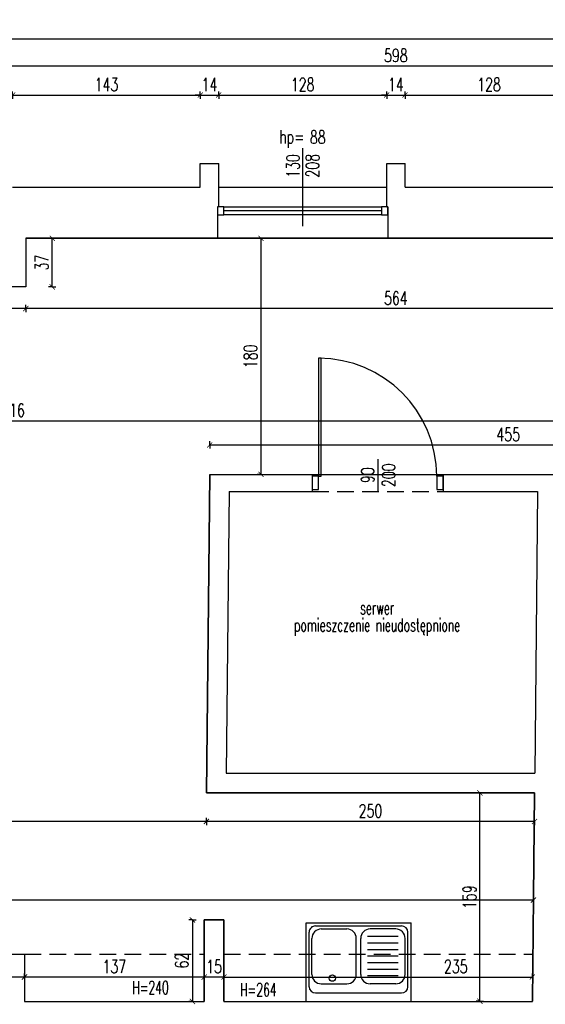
# Model space of a CAD drawing. Extents: x 36663 to 42423, y 7313 to 12123.
# Tile 6 of 54: x 37401 to 37801, y 8372 to 9123. Entities that reach past the tile are written whole.
import ezdxf
from ezdxf.enums import TextEntityAlignment as Align

# ---------------------------------------------------------------- set-up
doc = ezdxf.new("R2010")
doc.units = 0
doc.header["$MEASUREMENT"] = 0
doc.header["$PDMODE"] = 35
doc.header["$PDSIZE"] = 3
doc.linetypes.add('DASHED', pattern=[19.05, 12.7, -6.35])
for name, color, linetype in [('W_area_1', 5, 'Continuous'), ('W_drzwi', 1, 'Continuous'), ('W_niewidoczne', 24, 'DASHED'), ('W_okna', 1, 'Continuous'), ('W_okna_txt', 1, 'Continuous'), ('W_opisy', 2, 'Continuous'), ('W_podciagi', 252, 'DASHED'), ('W_przekrojowa', 6, 'Continuous'), ('W_rama_okna', 2, 'Continuous'), ('W_sanit', 4, 'Continuous'), ('W_szklo', 4, 'Continuous'), ('W_widok', 21, 'Continuous'), ('W_wymiary', 1, 'Continuous')]:
    doc.layers.add(name, color=color, linetype=linetype)
doc.styles.add('c20', font='simplex.shx', dxfattribs={"width": 0.7})
doc.dimstyles.new('c20_50', dxfattribs={"dimscale": 0.5, "dimtxt": 20, "dimasz": 8, "dimexe": 1.25, "dimexo": 0.625, "dimgap": 6, "dimtad": 1, "dimdec": 0, "dimrnd": 1, "dimtxsty": 'c20', "dimblk": 'ARCHTICK', "dimcen": 0, "dimse1": 1, "dimse2": 1, "dimclrd": 1, "dimclrt": 2, "dimadec": 0, "dimazin": 0, "dimtfac": 1, "dimtdec": 0, "dimtix": 1, "dimtmove": 1, "dimatfit": 3, "dimldrblk": 'ARCHTICK', "dimfxl": 1.25, "dimarcsym": 0})

# ---------------------------------------------------------------- blocks, each defined once
blk = doc.blocks.new('_ArchTick')
at = {"color": 2}
for q in [(0, 0.7), (0, -0.7)]:
    blk.add_line((0, 0), q, dxfattribs=at)
at = {"color": 0, "linetype": 'ByBlock', "const_width": 0.15}
blk.add_lwpolyline([(-0.5, -0.5), (0.5, 0.5)], dxfattribs=at)
blk = doc.blocks.new('*D22')
at = {"layer": 'Defpoints', "color": 0, "transparency": 16777216}
for p in [(37538.42, 9065.84), (37395.42, 9013.53), (37538.42, 9013.53)]:
    blk.add_point(p, dxfattribs=at)
at = {"layer": 'W_wymiary', "color": 1, "lineweight": -2, "transparency": 16777216}
blk.add_line((37395.42, 9065.84), (37538.42, 9065.84), dxfattribs=at)
at = {"layer": 'W_wymiary', "color": 1, "lineweight": -2, "transparency": 16777216, "xscale": 4, "yscale": 4, "zscale": 4, "rotation": 180}
blk.add_blockref('_ArchTick', (37395.42, 9065.84), dxfattribs=at)
at = {"layer": 'W_wymiary', "color": 1, "lineweight": -2, "transparency": 16777216, "xscale": 4, "yscale": 4, "zscale": 4}
blk.add_blockref('_ArchTick', (37538.42, 9065.84), dxfattribs=at)
at = {"layer": 'W_wymiary', "color": 2, "transparency": 16777216, "insert": (37466.92, 9073.84), "char_height": 10, "attachment_point": 5, "style": 'c20'}
blk.add_mtext('143', dxfattribs=at)
blk = doc.blocks.new('*D23')
at = {"layer": 'Defpoints', "color": 0, "transparency": 16777216}
for p in [(37552.42, 9065.84), (37538.42, 9013.53), (37552.42, 9013.53)]:
    blk.add_point(p, dxfattribs=at)
at = {"layer": 'W_wymiary', "color": 1, "lineweight": -2, "transparency": 16777216}
for p, q in [((37538.42, 9065.84), (37534.42, 9065.84)), ((37538.42, 9065.84), (37552.42, 9065.84)), ((37552.42, 9065.84), (37556.42, 9065.84))]:
    blk.add_line(p, q, dxfattribs=at)
at = {"layer": 'W_wymiary', "color": 1, "lineweight": -2, "transparency": 16777216, "xscale": 4, "yscale": 4, "zscale": 4}
blk.add_blockref('_ArchTick', (37538.42, 9065.84), dxfattribs=at)
at = {"layer": 'W_wymiary', "color": 1, "lineweight": -2, "transparency": 16777216, "xscale": 4, "yscale": 4, "zscale": 4, "rotation": 180}
blk.add_blockref('_ArchTick', (37552.42, 9065.84), dxfattribs=at)
at = {"layer": 'W_wymiary', "color": 2, "transparency": 16777216, "insert": (37545.42, 9073.84), "char_height": 10, "attachment_point": 5, "style": 'c20'}
blk.add_mtext('14', dxfattribs=at)
blk = doc.blocks.new('*D24')
at = {"layer": 'Defpoints', "color": 0, "transparency": 16777216}
for p in [(37680.42, 9065.84), (37552.42, 9013.53), (37680.42, 9013.53)]:
    blk.add_point(p, dxfattribs=at)
at = {"layer": 'W_wymiary', "color": 1, "lineweight": -2, "transparency": 16777216}
blk.add_line((37552.42, 9065.84), (37680.42, 9065.84), dxfattribs=at)
at = {"layer": 'W_wymiary', "color": 1, "lineweight": -2, "transparency": 16777216, "xscale": 4, "yscale": 4, "zscale": 4, "rotation": 180}
blk.add_blockref('_ArchTick', (37552.42, 9065.84), dxfattribs=at)
at = {"layer": 'W_wymiary', "color": 1, "lineweight": -2, "transparency": 16777216, "xscale": 4, "yscale": 4, "zscale": 4}
blk.add_blockref('_ArchTick', (37680.42, 9065.84), dxfattribs=at)
at = {"layer": 'W_wymiary', "color": 2, "transparency": 16777216, "insert": (37616.42, 9073.84), "char_height": 10, "attachment_point": 5, "style": 'c20'}
blk.add_mtext('128', dxfattribs=at)
blk = doc.blocks.new('*D25')
at = {"layer": 'Defpoints', "color": 0, "transparency": 16777216}
for p in [(37694.42, 9065.84), (37680.42, 9013.53), (37694.42, 9013.53)]:
    blk.add_point(p, dxfattribs=at)
at = {"layer": 'W_wymiary', "color": 1, "lineweight": -2, "transparency": 16777216}
for p, q in [((37680.42, 9065.84), (37676.42, 9065.84)), ((37680.42, 9065.84), (37694.42, 9065.84)), ((37694.42, 9065.84), (37698.42, 9065.84))]:
    blk.add_line(p, q, dxfattribs=at)
at = {"layer": 'W_wymiary', "color": 1, "lineweight": -2, "transparency": 16777216, "xscale": 4, "yscale": 4, "zscale": 4}
blk.add_blockref('_ArchTick', (37680.42, 9065.84), dxfattribs=at)
at = {"layer": 'W_wymiary', "color": 1, "lineweight": -2, "transparency": 16777216, "xscale": 4, "yscale": 4, "zscale": 4, "rotation": 180}
blk.add_blockref('_ArchTick', (37694.42, 9065.84), dxfattribs=at)
at = {"layer": 'W_wymiary', "color": 2, "transparency": 16777216, "insert": (37687.42, 9073.84), "char_height": 10, "attachment_point": 5, "style": 'c20'}
blk.add_mtext('14', dxfattribs=at)
blk = doc.blocks.new('*D26')
at = {"layer": 'Defpoints', "color": 0, "transparency": 16777216}
for p in [(37822.42, 9065.84), (37694.42, 9013.53), (37822.42, 9013.53)]:
    blk.add_point(p, dxfattribs=at)
at = {"layer": 'W_wymiary', "color": 1, "lineweight": -2, "transparency": 16777216}
blk.add_line((37694.42, 9065.84), (37822.42, 9065.84), dxfattribs=at)
at = {"layer": 'W_wymiary', "color": 1, "lineweight": -2, "transparency": 16777216, "xscale": 4, "yscale": 4, "zscale": 4, "rotation": 180}
blk.add_blockref('_ArchTick', (37694.42, 9065.84), dxfattribs=at)
at = {"layer": 'W_wymiary', "color": 1, "lineweight": -2, "transparency": 16777216, "xscale": 4, "yscale": 4, "zscale": 4}
blk.add_blockref('_ArchTick', (37822.42, 9065.84), dxfattribs=at)
at = {"layer": 'W_wymiary', "color": 2, "transparency": 16777216, "insert": (37758.42, 9073.84), "char_height": 10, "attachment_point": 5, "style": 'c20'}
blk.add_mtext('128', dxfattribs=at)
blk = doc.blocks.new('*D30')
at = {"layer": 'Defpoints', "color": 0, "transparency": 16777216}
for p in [(37986.42, 9088.05), (37388.42, 9065.84), (37986.42, 9065.84)]:
    blk.add_point(p, dxfattribs=at)
at = {"layer": 'W_wymiary', "color": 1, "lineweight": -2, "transparency": 16777216}
blk.add_line((37388.42, 9088.05), (37986.42, 9088.05), dxfattribs=at)
at = {"layer": 'W_wymiary', "color": 1, "lineweight": -2, "transparency": 16777216, "xscale": 4, "yscale": 4, "zscale": 4, "rotation": 180}
blk.add_blockref('_ArchTick', (37388.42, 9088.05), dxfattribs=at)
at = {"layer": 'W_wymiary', "color": 1, "lineweight": -2, "transparency": 16777216, "xscale": 4, "yscale": 4, "zscale": 4}
blk.add_blockref('_ArchTick', (37986.42, 9088.05), dxfattribs=at)
at = {"layer": 'W_wymiary', "color": 2, "transparency": 16777216, "insert": (37687.42, 9096.05), "char_height": 10, "attachment_point": 5, "style": 'c20'}
blk.add_mtext('598', dxfattribs=at)
blk = doc.blocks.new('*U123')
at = {"layer": 'W_okna'}
for p, q in [((5, 14), (125, 14)), ((125, 8), (5, 8))]:
    blk.add_line(p, q, dxfattribs=at)
at = {"layer": 'W_okna_txt', "color": 1}
blk.add_line((65, -0.82), (65, 58.65), dxfattribs=at)
at = {"layer": 'W_rama_okna'}
for points in [[(0, 14), (0, 8), (5, 8), (5, 14)], [(125, 14), (125, 8), (130, 8), (130, 14)]]:
    blk.add_lwpolyline(points, close=True, dxfattribs=at)
at = {"layer": 'W_szklo'}
blk.add_line((125, 11), (5, 11), dxfattribs=at)
at = {"color": 1, "style": 'c20', "width": 0.7}
blk.add_text('hp=', height=10, dxfattribs=at).set_placement((56.71, 67.4), align=Align.MIDDLE_CENTER)
blk.add_attdef('PARAPET', text='', height=10, dxfattribs=at).set_placement((36.01, 61.21), align=Align.MIDDLE_LEFT)
at = {"layer": 'W_okna_txt', "color": 1, "style": 'c20', "width": 0.7, "flags": 4}
for tag, p in [('SZER', (23.15, 39.17)), ('WYS', (38.02, 39.38))]:
    blk.add_attdef(tag, text='', height=10, rotation=90, dxfattribs=at).set_placement(p, align=Align.MIDDLE_CENTER)
blk = doc.blocks.new('*D270')
at = {"layer": 'Defpoints', "color": 0, "transparency": 16777216}
for p in [(37590.73, 8956.53), (37584.65, 8776.53), (37590.73, 8776.53)]:
    blk.add_point(p, dxfattribs=at)
at = {"layer": 'W_wymiary', "color": 1, "lineweight": -2, "transparency": 16777216}
blk.add_line((37584.65, 8956.53), (37584.65, 8776.53), dxfattribs=at)
at = {"layer": 'W_wymiary', "color": 1, "lineweight": -2, "transparency": 16777216, "xscale": 4, "yscale": 4, "zscale": 4}
for p, rotation in [((37584.65, 8956.53), 90), ((37584.65, 8776.53), 270)]:
    blk.add_blockref('_ArchTick', p, dxfattribs=dict(at, rotation=rotation))
at = {"layer": 'W_wymiary', "color": 2, "transparency": 16777216, "insert": (37576.65, 8866.53), "char_height": 10, "attachment_point": 5, "rotation": 90, "style": 'c20'}
blk.add_mtext('180', dxfattribs=at)
blk = doc.blocks.new('*U275')
at = {"color": 1}
blk.add_line((104, 7), (104, -17), dxfattribs=at)
at = {"layer": 'W_drzwi', "color": 2}
for points in [[(59, -6), (61, -6), (61, 84), (59, 84)], [(54, -16), (59, -16), (59, -6), (54, -6)], [(149, -16), (154, -16), (154, -6), (149, -6)]]:
    blk.add_lwpolyline(points, close=True, dxfattribs=at)
at = {"layer": 'W_drzwi'}
blk.add_arc((59, -6), 90, 0, 90, dxfattribs=at)
at = {"color": 1, "style": 'c20', "width": 0.7}
for tag, p in [('SZER', (42.41, -5.22)), ('WYS', (58.37, -5.22))]:
    blk.add_attdef(tag, text='', height=10, rotation=90, dxfattribs=at).set_placement(p, align=Align.CENTER)
blk = doc.blocks.new('*D276')
at = {"layer": 'Defpoints', "color": 0, "transparency": 16777216}
for p in [(38000.56, 8798.95), (37545.56, 8776.53), (38000.56, 8776.53)]:
    blk.add_point(p, dxfattribs=at)
at = {"layer": 'W_wymiary', "color": 1, "lineweight": -2, "transparency": 16777216}
blk.add_line((37545.56, 8798.95), (38000.56, 8798.95), dxfattribs=at)
at = {"layer": 'W_wymiary', "color": 1, "lineweight": -2, "transparency": 16777216, "xscale": 4, "yscale": 4, "zscale": 4, "rotation": 180}
blk.add_blockref('_ArchTick', (37545.56, 8798.95), dxfattribs=at)
at = {"layer": 'W_wymiary', "color": 1, "lineweight": -2, "transparency": 16777216, "xscale": 4, "yscale": 4, "zscale": 4}
blk.add_blockref('_ArchTick', (38000.56, 8798.95), dxfattribs=at)
at = {"layer": 'W_wymiary', "color": 2, "transparency": 16777216, "insert": (37773.06, 8806.95), "char_height": 10, "attachment_point": 5, "style": 'c20'}
blk.add_mtext('455', dxfattribs=at)
blk = doc.blocks.new('*D284')
at = {"layer": 'Defpoints', "color": 0, "transparency": 16777216}
for p in [(37751.49, 8533.53), (37793.06, 8533.53), (37791.42, 8374.66)]:
    blk.add_point(p, dxfattribs=at)
at = {"layer": 'W_wymiary', "color": 1, "lineweight": -2, "transparency": 16777216}
blk.add_line((37751.49, 8374.66), (37751.49, 8533.53), dxfattribs=at)
at = {"layer": 'W_wymiary', "color": 1, "lineweight": -2, "transparency": 16777216, "xscale": 4, "yscale": 4, "zscale": 4}
for p, rotation in [((37751.49, 8533.53), 90), ((37751.49, 8374.66), 270)]:
    blk.add_blockref('_ArchTick', p, dxfattribs=dict(at, rotation=rotation))
at = {"layer": 'W_wymiary', "color": 2, "transparency": 16777216, "insert": (37743.49, 8454.09), "char_height": 10, "attachment_point": 5, "rotation": 90, "style": 'c20'}
blk.add_mtext('159', dxfattribs=at)
blk = doc.blocks.new('*D285')
at = {"layer": 'Defpoints', "color": 0, "transparency": 16777216}
for p in [(37791.42, 8393.14), (37556.42, 8374.53), (37791.42, 8374.53)]:
    blk.add_point(p, dxfattribs=at)
at = {"layer": 'W_wymiary', "color": 1, "lineweight": -2, "transparency": 16777216}
blk.add_line((37556.42, 8393.14), (37791.42, 8393.14), dxfattribs=at)
at = {"layer": 'W_wymiary', "color": 1, "lineweight": -2, "transparency": 16777216, "xscale": 4, "yscale": 4, "zscale": 4, "rotation": 180}
blk.add_blockref('_ArchTick', (37556.42, 8393.14), dxfattribs=at)
at = {"layer": 'W_wymiary', "color": 1, "lineweight": -2, "transparency": 16777216, "xscale": 4, "yscale": 4, "zscale": 4}
blk.add_blockref('_ArchTick', (37791.42, 8393.14), dxfattribs=at)
at = {"layer": 'W_wymiary', "color": 2, "transparency": 16777216, "insert": (37733.07, 8401.14), "char_height": 10, "attachment_point": 5, "style": 'c20'}
blk.add_mtext('235', dxfattribs=at)
blk = doc.blocks.new('*D286')
at = {"layer": 'Defpoints', "color": 0, "transparency": 16777216}
for p in [(36787.56, 8451.79), (37792.24, 8454.09), (36787.56, 8446.87)]:
    blk.add_point(p, dxfattribs=at)
at = {"layer": 'W_wymiary', "color": 1, "lineweight": -2, "transparency": 16777216}
blk.add_line((37792.24, 8451.79), (36787.56, 8451.79), dxfattribs=at)
at = {"layer": 'W_wymiary', "color": 1, "lineweight": -2, "transparency": 16777216, "xscale": 4, "yscale": 4, "zscale": 4, "rotation": 180}
blk.add_blockref('_ArchTick', (36787.56, 8451.79), dxfattribs=at)
at = {"layer": 'W_wymiary', "color": 1, "lineweight": -2, "transparency": 16777216, "xscale": 4, "yscale": 4, "zscale": 4}
blk.add_blockref('_ArchTick', (37792.24, 8451.79), dxfattribs=at)
at = {"layer": 'W_wymiary', "color": 2, "transparency": 16777216, "insert": (37289.9, 8459.79), "char_height": 10, "attachment_point": 5, "style": 'c20'}
blk.add_mtext('1005', dxfattribs=at)
blk = doc.blocks.new('*D287')
at = {"layer": 'Defpoints', "color": 0, "transparency": 16777216}
for p in [(37541.42, 8393.14), (37541.42, 8374.53), (37556.42, 8374.53)]:
    blk.add_point(p, dxfattribs=at)
at = {"layer": 'W_wymiary', "color": 1, "lineweight": -2, "transparency": 16777216}
for p, q in [((37541.42, 8393.14), (37537.42, 8393.14)), ((37556.42, 8393.14), (37541.42, 8393.14)), ((37556.42, 8393.14), (37560.42, 8393.14))]:
    blk.add_line(p, q, dxfattribs=at)
at = {"layer": 'W_wymiary', "color": 1, "lineweight": -2, "transparency": 16777216, "xscale": 4, "yscale": 4, "zscale": 4}
blk.add_blockref('_ArchTick', (37541.42, 8393.14), dxfattribs=at)
at = {"layer": 'W_wymiary', "color": 1, "lineweight": -2, "transparency": 16777216, "xscale": 4, "yscale": 4, "zscale": 4, "rotation": 180}
blk.add_blockref('_ArchTick', (37556.42, 8393.14), dxfattribs=at)
at = {"layer": 'W_wymiary', "color": 2, "transparency": 16777216, "insert": (37548.92, 8401.14), "char_height": 10, "attachment_point": 5, "style": 'c20'}
blk.add_mtext('15', dxfattribs=at)
blk = doc.blocks.new('*D288')
at = {"layer": 'Defpoints', "color": 0, "transparency": 16777216}
for p in [(37404.42, 8393.14), (37404.42, 8374.53), (37541.42, 8374.53)]:
    blk.add_point(p, dxfattribs=at)
at = {"layer": 'W_wymiary', "color": 1, "lineweight": -2, "transparency": 16777216}
blk.add_line((37541.42, 8393.14), (37404.42, 8393.14), dxfattribs=at)
at = {"layer": 'W_wymiary', "color": 1, "lineweight": -2, "transparency": 16777216, "xscale": 4, "yscale": 4, "zscale": 4, "rotation": 180}
blk.add_blockref('_ArchTick', (37404.42, 8393.14), dxfattribs=at)
at = {"layer": 'W_wymiary', "color": 1, "lineweight": -2, "transparency": 16777216, "xscale": 4, "yscale": 4, "zscale": 4}
blk.add_blockref('_ArchTick', (37541.42, 8393.14), dxfattribs=at)
at = {"layer": 'W_wymiary', "color": 2, "transparency": 16777216, "insert": (37472.92, 8401.14), "char_height": 10, "attachment_point": 5, "style": 'c20'}
blk.add_mtext('137', dxfattribs=at)
blk = doc.blocks.new('*D289')
at = {"layer": 'Defpoints', "color": 0, "transparency": 16777216}
for p in [(37364.42, 8393.14), (37364.42, 8374.53), (37404.42, 8374.53)]:
    blk.add_point(p, dxfattribs=at)
at = {"layer": 'W_wymiary', "color": 1, "lineweight": -2, "transparency": 16777216}
blk.add_line((37404.42, 8393.14), (37364.42, 8393.14), dxfattribs=at)
at = {"layer": 'W_wymiary', "color": 1, "lineweight": -2, "transparency": 16777216, "xscale": 4, "yscale": 4, "zscale": 4, "rotation": 180}
blk.add_blockref('_ArchTick', (37364.42, 8393.14), dxfattribs=at)
at = {"layer": 'W_wymiary', "color": 1, "lineweight": -2, "transparency": 16777216, "xscale": 4, "yscale": 4, "zscale": 4}
blk.add_blockref('_ArchTick', (37404.42, 8393.14), dxfattribs=at)
at = {"layer": 'W_wymiary', "color": 2, "transparency": 16777216, "insert": (37384.42, 8401.14), "char_height": 10, "attachment_point": 5, "style": 'c20'}
blk.add_mtext('40', dxfattribs=at)
blk = doc.blocks.new('zlew2')
at = {"layer": 'W_sanit'}
for p, q in [((-40, 0), (-40, -60)), ((40, 0), (-40, 0)), ((40, 0), (40, -60)), ((32.79, -6.42), (-32.79, -6.42)), ((-37.6, -11.23), (-37.6, -52.77)), ((-28.34, -13.43), (-8.88, -13.43)), ((28.34, -13.43), (8.88, -13.43)), ((37.6, -11.23), (37.6, -52.77)), ((-35.55, -20.64), (-35.55, -48.05)), ((-30.34, -19.43), (-6.88, -19.43)), ((-1.67, -20.64), (-1.67, -48.05)), ((1.67, -20.64), (1.67, -48.05)), ((35.55, -20.64), (35.55, -48.05)), ((-30.34, -24.43), (-6.88, -24.43)), ((-30.34, -29.43), (-6.88, -29.43)), ((-30.34, -34.43), (-6.88, -34.43)), ((-30.34, -39.43), (-6.88, -39.43)), ((-30.34, -44.43), (-6.88, -44.43)), ((-30.34, -49.43), (-6.88, -49.43)), ((40, -60), (-40, -60)), ((32.79, -57.58), (-32.79, -57.58)), ((-28.34, -55.26), (-8.88, -55.26)), ((28.34, -55.26), (8.88, -55.26))]:
    blk.add_line(p, q, dxfattribs=at)
blk.add_circle((19.9, -17.76), 2.4, dxfattribs=at)
for centre, radius, start, end in [((-32.79, -11.23), 4.81, 90, 180), ((32.79, -11.23), 4.81, 0, 90), ((-28.34, -20.64), 7.21, 90, 180), ((-8.88, -20.64), 7.21, 0, 90), ((8.88, -20.64), 7.21, 90, 180), ((28.34, -20.64), 7.21, 0, 90), ((-28.34, -48.05), 7.21, 180, 270), ((-8.88, -48.05), 7.21, 270, 0), ((8.88, -48.05), 7.21, 180, 270), ((28.34, -48.05), 7.21, 270, 0), ((-32.79, -52.77), 4.81, 180, 270), ((32.79, -52.77), 4.81, 270, 0)]:
    blk.add_arc(centre, radius, start, end, dxfattribs=at)
blk = doc.blocks.new('*D292')
at = {"layer": 'Defpoints', "color": 0, "transparency": 16777216}
for p in [(37543.06, 8533.53), (37793.06, 8533.53), (37543.06, 8511.8)]:
    blk.add_point(p, dxfattribs=at)
at = {"layer": 'W_wymiary', "color": 1, "lineweight": -2, "transparency": 16777216}
blk.add_line((37793.06, 8511.8), (37543.06, 8511.8), dxfattribs=at)
at = {"layer": 'W_wymiary', "color": 1, "lineweight": -2, "transparency": 16777216, "xscale": 4, "yscale": 4, "zscale": 4, "rotation": 180}
blk.add_blockref('_ArchTick', (37543.06, 8511.8), dxfattribs=at)
at = {"layer": 'W_wymiary', "color": 1, "lineweight": -2, "transparency": 16777216, "xscale": 4, "yscale": 4, "zscale": 4}
blk.add_blockref('_ArchTick', (37793.06, 8511.8), dxfattribs=at)
at = {"layer": 'W_wymiary', "color": 2, "transparency": 16777216, "insert": (37668.06, 8519.8), "char_height": 10, "attachment_point": 5, "style": 'c20'}
blk.add_mtext('250', dxfattribs=at)
blk = doc.blocks.new('*D293')
at = {"layer": 'Defpoints', "color": 0, "transparency": 16777216}
for p in [(36786.93, 8534.9), (37543.06, 8533.53), (36786.93, 8511.8)]:
    blk.add_point(p, dxfattribs=at)
at = {"layer": 'W_wymiary', "color": 1, "lineweight": -2, "transparency": 16777216}
blk.add_line((37543.06, 8511.8), (36786.93, 8511.8), dxfattribs=at)
at = {"layer": 'W_wymiary', "color": 1, "lineweight": -2, "transparency": 16777216, "xscale": 4, "yscale": 4, "zscale": 4, "rotation": 180}
blk.add_blockref('_ArchTick', (36786.93, 8511.8), dxfattribs=at)
at = {"layer": 'W_wymiary', "color": 1, "lineweight": -2, "transparency": 16777216, "xscale": 4, "yscale": 4, "zscale": 4}
blk.add_blockref('_ArchTick', (37543.06, 8511.8), dxfattribs=at)
at = {"layer": 'W_wymiary', "color": 2, "transparency": 16777216, "insert": (37164.99, 8519.8), "char_height": 10, "attachment_point": 5, "style": 'c20'}
blk.add_mtext('756', dxfattribs=at)
blk = doc.blocks.new('*D294')
at = {"layer": 'Defpoints', "color": 0, "transparency": 16777216}
for p in [(37405.42, 8919.53), (37969.42, 8918.53), (37405.42, 8902.89)]:
    blk.add_point(p, dxfattribs=at)
at = {"layer": 'W_wymiary', "color": 1, "lineweight": -2, "transparency": 16777216}
blk.add_line((37969.42, 8902.89), (37405.42, 8902.89), dxfattribs=at)
at = {"layer": 'W_wymiary', "color": 1, "lineweight": -2, "transparency": 16777216, "xscale": 4, "yscale": 4, "zscale": 4, "rotation": 180}
blk.add_blockref('_ArchTick', (37405.42, 8902.89), dxfattribs=at)
at = {"layer": 'W_wymiary', "color": 1, "lineweight": -2, "transparency": 16777216, "xscale": 4, "yscale": 4, "zscale": 4}
blk.add_blockref('_ArchTick', (37969.42, 8902.89), dxfattribs=at)
at = {"layer": 'W_wymiary', "color": 2, "transparency": 16777216, "insert": (37687.42, 8910.89), "char_height": 10, "attachment_point": 5, "style": 'c20'}
blk.add_mtext('564', dxfattribs=at)
blk = doc.blocks.new('*D295')
at = {"layer": 'Defpoints', "color": 0, "transparency": 16777216}
for p in [(37371.42, 8919.53), (37405.42, 8919.53), (37371.42, 8902.89)]:
    blk.add_point(p, dxfattribs=at)
at = {"layer": 'W_wymiary', "color": 1, "lineweight": -2, "transparency": 16777216}
blk.add_line((37405.42, 8902.89), (37371.42, 8902.89), dxfattribs=at)
at = {"layer": 'W_wymiary', "color": 1, "lineweight": -2, "transparency": 16777216, "xscale": 4, "yscale": 4, "zscale": 4, "rotation": 180}
blk.add_blockref('_ArchTick', (37371.42, 8902.89), dxfattribs=at)
at = {"layer": 'W_wymiary', "color": 1, "lineweight": -2, "transparency": 16777216, "xscale": 4, "yscale": 4, "zscale": 4}
blk.add_blockref('_ArchTick', (37405.42, 8902.89), dxfattribs=at)
at = {"layer": 'W_wymiary', "color": 2, "transparency": 16777216, "insert": (37388.42, 8910.89), "char_height": 10, "attachment_point": 5, "style": 'c20'}
blk.add_mtext('34', dxfattribs=at)
blk = doc.blocks.new('*D302')
at = {"layer": 'Defpoints', "color": 0, "transparency": 16777216}
for p in [(38000.56, 8817.37), (36784.96, 8808.98), (38000.56, 8776.53)]:
    blk.add_point(p, dxfattribs=at)
at = {"layer": 'W_wymiary', "color": 1, "lineweight": -2, "transparency": 16777216}
blk.add_line((36784.96, 8817.37), (38000.56, 8817.37), dxfattribs=at)
at = {"layer": 'W_wymiary', "color": 1, "lineweight": -2, "transparency": 16777216, "xscale": 4, "yscale": 4, "zscale": 4, "rotation": 180}
blk.add_blockref('_ArchTick', (36784.96, 8817.37), dxfattribs=at)
at = {"layer": 'W_wymiary', "color": 1, "lineweight": -2, "transparency": 16777216, "xscale": 4, "yscale": 4, "zscale": 4}
blk.add_blockref('_ArchTick', (38000.56, 8817.37), dxfattribs=at)
at = {"layer": 'W_wymiary', "color": 2, "transparency": 16777216, "insert": (37392.76, 8825.37), "char_height": 10, "attachment_point": 5, "style": 'c20'}
blk.add_mtext('1216', dxfattribs=at)
blk = doc.blocks.new('*D303')
at = {"layer": 'Defpoints', "color": 0, "transparency": 16777216}
for p in [(37405.42, 8956.53), (37425.62, 8956.53), (37405.42, 8919.53)]:
    blk.add_point(p, dxfattribs=at)
at = {"layer": 'W_wymiary', "color": 1, "lineweight": -2, "transparency": 16777216}
blk.add_line((37425.62, 8919.53), (37425.62, 8956.53), dxfattribs=at)
at = {"layer": 'W_wymiary', "color": 1, "lineweight": -2, "transparency": 16777216, "xscale": 4, "yscale": 4, "zscale": 4}
for p, rotation in [((37425.62, 8956.53), 90), ((37425.62, 8919.53), 270)]:
    blk.add_blockref('_ArchTick', p, dxfattribs=dict(at, rotation=rotation))
at = {"layer": 'W_wymiary', "color": 2, "transparency": 16777216, "insert": (37417.62, 8938.03), "char_height": 10, "attachment_point": 5, "rotation": 90, "style": 'c20'}
blk.add_mtext('37', dxfattribs=at)
blk = doc.blocks.new('*D305')
at = {"layer": 'Defpoints', "color": 0, "transparency": 16777216}
for p in [(37541.42, 8436.66), (37532.39, 8374.53), (37541.42, 8374.53)]:
    blk.add_point(p, dxfattribs=at)
at = {"layer": 'W_wymiary', "color": 1, "lineweight": -2, "transparency": 16777216}
blk.add_line((37532.39, 8436.66), (37532.39, 8374.53), dxfattribs=at)
at = {"layer": 'W_wymiary', "color": 1, "lineweight": -2, "transparency": 16777216, "xscale": 4, "yscale": 4, "zscale": 4}
for p, rotation in [((37532.39, 8436.66), 90), ((37532.39, 8374.53), 270)]:
    blk.add_blockref('_ArchTick', p, dxfattribs=dict(at, rotation=rotation))
at = {"layer": 'W_wymiary', "color": 2, "transparency": 16777216, "insert": (37524.39, 8405.59), "char_height": 10, "attachment_point": 5, "rotation": 90, "style": 'c20'}
blk.add_mtext('62', dxfattribs=at)
blk = doc.blocks.new('*D307')
at = {"layer": 'Defpoints', "color": 0, "transparency": 16777216}
for p in [(39828.32, 9108.72), (39828.32, 8995.53), (36734.77, 8973.53)]:
    blk.add_point(p, dxfattribs=at)
at = {"layer": 'W_wymiary', "color": 1, "lineweight": -2, "transparency": 16777216}
blk.add_line((36734.77, 9108.72), (39828.32, 9108.72), dxfattribs=at)
at = {"layer": 'W_wymiary', "color": 1, "lineweight": -2, "transparency": 16777216, "xscale": 4, "yscale": 4, "zscale": 4, "rotation": 180}
blk.add_blockref('_ArchTick', (36734.77, 9108.72), dxfattribs=at)
at = {"layer": 'W_wymiary', "color": 1, "lineweight": -2, "transparency": 16777216, "xscale": 4, "yscale": 4, "zscale": 4}
blk.add_blockref('_ArchTick', (39828.32, 9108.72), dxfattribs=at)
at = {"layer": 'W_wymiary', "color": 2, "transparency": 16777216, "insert": (38281.55, 9116.72), "char_height": 10, "attachment_point": 5, "style": 'c20'}
blk.add_mtext('3094', dxfattribs=at)

msp = doc.modelspace()

# ---------------------------------------------------------------- linework, layer by layer
at = {"layer": 'W_area_1'}
for points in [[(37835.42, 8956.53), (37681.42, 8956.53), (37551.42, 8956.53), (37405.42, 8956.53), (37405.42, 8919.53), (37371.42, 8919.53)], [(37364.42, 8410.53), (37404.42, 8410.53), (37404.42, 8374.53), (37541.42, 8374.53), (37541.42, 8436.66), (37556.42, 8436.66), (37556.42, 8374.53), (37791.42, 8374.53), (37793.06, 8533.53), (37543.06, 8533.53), (37545.56, 8776.53), (37623.56, 8776.53), (37723.56, 8776.53), (37812.43, 8776.51)]]:
    msp.add_lwpolyline(points, dxfattribs=at)
at = {"layer": 'W_niewidoczne'}
for p, q in [((37623.56, 8776.53), (37723.56, 8776.53)), ((37623.56, 8763.53), (37723.56, 8763.53))]:
    msp.add_line(p, q, dxfattribs=at)
at = {"layer": 'W_podciagi'}
for p, q in [((37404.42, 8410.53), (37541.42, 8410.53)), ((37556.42, 8410.53), (37791.79, 8410.53))]:
    msp.add_line(p, q, dxfattribs=at)
at = {"layer": 'W_przekrojowa'}
for p, q in [((37538.42, 9013.53), (37552.42, 9013.53)), ((37538.42, 8995.53), (37538.42, 9013.53)), ((37552.42, 8980.53), (37552.42, 9013.53)), ((37680.42, 9013.53), (37694.42, 9013.53)), ((37680.42, 8980.53), (37680.42, 9013.53)), ((37694.42, 8995.53), (37694.42, 9013.53)), ((37395.42, 8995.53), (37538.42, 8995.53)), ((37694.42, 8995.53), (37822.42, 8995.53)), ((37552.42, 8980.53), (37551.42, 8980.53)), ((37551.42, 8980.53), (37551.42, 8956.53)), ((37680.42, 8980.53), (37681.42, 8980.53)), ((37681.42, 8980.53), (37681.42, 8956.53)), ((37405.42, 8956.53), (37551.42, 8956.53)), ((37405.42, 8956.53), (37405.42, 8919.53)), ((37681.42, 8956.53), (37835.42, 8956.53)), ((37405.42, 8919.53), (37371.42, 8919.53)), ((37545.56, 8776.53), (37543.06, 8533.53)), ((37545.56, 8776.53), (37623.56, 8776.53)), ((37623.56, 8776.53), (37623.56, 8763.53)), ((37723.56, 8776.53), (37812.43, 8776.51)), ((37723.56, 8776.53), (37723.56, 8763.53)), ((37560.43, 8763.53), (37558.21, 8548.53)), ((37560.43, 8763.53), (37623.56, 8763.53)), ((37723.56, 8763.53), (37795.43, 8763.52)), ((37795.43, 8763.52), (37793.21, 8548.53)), ((37558.21, 8548.53), (37793.21, 8548.53)), ((37543.06, 8533.53), (37793.06, 8533.53)), ((37793.06, 8533.53), (37791.42, 8374.66)), ((37556.42, 8436.66), (37541.42, 8436.66)), ((37541.42, 8436.66), (37541.42, 8374.53)), ((37556.42, 8374.66), (37556.42, 8436.66)), ((37364.42, 8410.53), (37404.42, 8410.53)), ((37404.42, 8410.53), (37404.42, 8374.53)), ((37404.42, 8374.53), (37541.42, 8374.53)), ((37556.42, 8374.53), (37791.42, 8374.53))]:
    msp.add_line(p, q, dxfattribs=at)
at = {"layer": 'W_widok'}
for p, q in [((37552.42, 8995.53), (37680.42, 8995.53)), ((37551.42, 8956.53), (37681.42, 8956.53))]:
    msp.add_line(p, q, dxfattribs=at)

# ---------------------------------------------------------------- block references
at = {"layer": 'W_drzwi'}
ref = msp.add_blockref('*U275', (37569.56, 8781.03), dxfattribs=at)
ref.add_attrib('SZER', '90', dxfattribs={"layer": '0', "color": 1, "height": 10, "rotation": 90, "style": 'c20', "width": 0.7}).set_placement((37670.97, 8775.82), align=Align.CENTER)
ref.add_attrib('WYS', '200', dxfattribs={"layer": '0', "color": 1, "height": 10, "rotation": 90, "style": 'c20', "width": 0.7}).set_placement((37686.94, 8775.82), align=Align.CENTER)
at = {"layer": 'W_okna'}
ref = msp.add_blockref('*U123', (37551.42, 8966.53), dxfattribs=at)
ref.add_attrib('SZER', '130', dxfattribs={"layer": 'W_okna_txt', "color": 1, "height": 10, "rotation": 90, "style": 'c20', "width": 0.7, "flags": 4}).set_placement((37609.07, 9011.7), align=Align.MIDDLE_CENTER)
ref.add_attrib('WYS', '208', dxfattribs={"layer": 'W_okna_txt', "color": 1, "height": 10, "rotation": 90, "style": 'c20', "width": 0.7, "flags": 4}).set_placement((37623.94, 9011.91), align=Align.MIDDLE_CENTER)
ref.add_attrib('PARAPET', '88', dxfattribs={"layer": '0', "color": 1, "height": 10, "style": 'c20', "width": 0.7}).set_placement((37621.93, 9033.74), align=Align.MIDDLE_LEFT)
at = {"layer": 'W_sanit', "rotation": 180}
msp.add_blockref('zlew2', (37658.96, 8374.53), dxfattribs=at)

# ---------------------------------------------------------------- texts
at = {"layer": 'W_opisy', "style": 'c20', "width": 0.6}
for s, p in [('serwer', (37673.17, 8674.75)), ('pomieszczenie nieudostępnione', (37673.17, 8661.57)), ('H=240', (37500.47, 8385.08)), ('H=264', (37582.62, 8383.43))]:
    msp.add_text(s, height=10, dxfattribs=at).set_placement(p, align=Align.MIDDLE_CENTER)

# ---------------------------------------------------------------- dimensions: what is measured, and where the dimension line sits
at = {"layer": 'W_wymiary'}
for base, p1, p2, picture, middle in [((39828.32, 9108.72), (36734.77, 8973.53), (39828.32, 8995.53), '*D307', (38281.55, 9116.72)), ((37986.42, 9088.05), (37388.42, 9065.84), (37986.42, 9065.84), '*D30', (37687.42, 9096.05)), ((37538.42, 9065.84), (37395.42, 9013.53), (37538.42, 9013.53), '*D22', (37466.92, 9073.84)), ((37552.42, 9065.84), (37538.42, 9013.53), (37552.42, 9013.53), '*D23', (37545.42, 9073.84)), ((37680.42, 9065.84), (37552.42, 9013.53), (37680.42, 9013.53), '*D24', (37616.42, 9073.84)), ((37694.42, 9065.84), (37680.42, 9013.53), (37694.42, 9013.53), '*D25', (37687.42, 9073.84)), ((37822.42, 9065.84), (37694.42, 9013.53), (37822.42, 9013.53), '*D26', (37758.42, 9073.84)), ((37371.42, 8902.89), (37405.42, 8919.53), (37371.42, 8919.53), '*D295', (37388.42, 8910.89)), ((37405.42, 8902.89), (37969.42, 8918.53), (37405.42, 8919.53), '*D294', (37687.42, 8910.89)), ((38000.56, 8817.37), (36784.96, 8808.98), (38000.56, 8776.53), '*D302', (37392.76, 8825.37)), ((38000.56, 8798.95), (37545.56, 8776.53), (38000.56, 8776.53), '*D276', (37773.06, 8806.95)), ((36786.93, 8511.8), (37543.06, 8533.53), (36786.93, 8534.9), '*D293', (37164.99, 8519.8)), ((37543.06, 8511.8), (37793.06, 8533.53), (37543.06, 8533.53), '*D292', (37668.06, 8519.8)), ((36787.56, 8451.79), (37792.24, 8454.09), (36787.56, 8446.87), '*D286', (37289.9, 8459.79)), ((37364.42, 8393.14), (37404.42, 8374.53), (37364.42, 8374.53), '*D289', (37384.42, 8401.14)), ((37404.42, 8393.14), (37541.42, 8374.53), (37404.42, 8374.53), '*D288', (37472.92, 8401.14)), ((37541.42, 8393.14), (37556.42, 8374.53), (37541.42, 8374.53), '*D287', (37548.92, 8401.14))]:
    dim = msp.add_linear_dim(base=base, p1=p1, p2=p2, dimstyle='c20_50', dxfattribs=at)
    dim.commit()
    dim.dimension.update_dxf_attribs({"geometry": picture, "text_midpoint": middle})
for base, p1, p2, picture, middle in [((37425.62, 8956.53), (37405.42, 8919.53), (37405.42, 8956.53), '*D303', (37417.62, 8938.03)), ((37584.65, 8776.53), (37590.73, 8956.53), (37590.73, 8776.53), '*D270', (37576.65, 8866.53)), ((37751.49, 8533.53), (37791.42, 8374.66), (37793.06, 8533.53), '*D284', (37743.49, 8454.09)), ((37532.39, 8374.53), (37541.42, 8436.66), (37541.42, 8374.53), '*D305', (37524.39, 8405.59))]:
    dim = msp.add_linear_dim(base=base, p1=p1, p2=p2, angle=90, dimstyle='c20_50', dxfattribs=at)
    dim.commit()
    dim.dimension.update_dxf_attribs({"geometry": picture, "text_midpoint": middle})
dim = msp.add_linear_dim(base=(37791.42, 8393.14), p1=(37556.42, 8374.53), p2=(37791.42, 8374.53), dimstyle='c20_50', dxfattribs=at)
dim.commit()
dim.dimension.update_dxf_attribs({"geometry": '*D285', "text_midpoint": (37733.07, 8393.14), "dimtype": 128})

doc.saveas('drawing.dxf')
